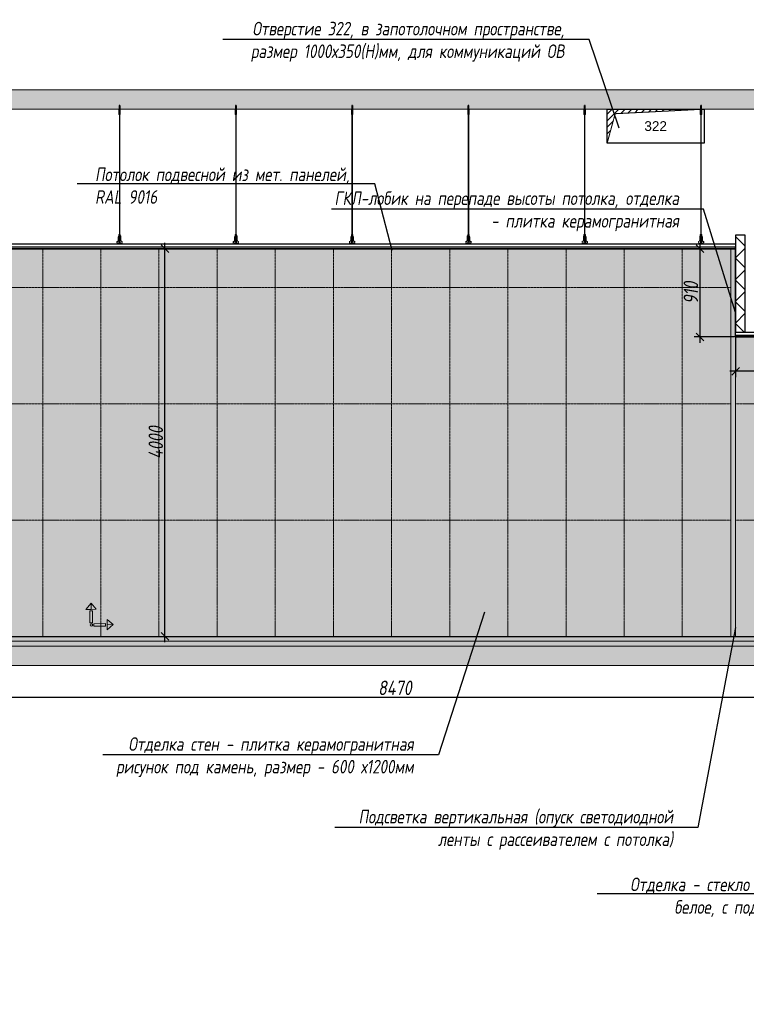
# Model space of a CAD drawing. Header units: millimetres. Extents: x -173851 to 481338, y -267897 to -21875.
# Tile 6 of 126: x -156612 to -149114, y -203582 to -193423. Entities that reach past the tile are written whole.
import ezdxf
from ezdxf import colors
from ezdxf.entities.mleader import LeaderData, LeaderLine
from ezdxf.math import Vec2, Vec3

# ---------------------------------------------------------------- set-up
doc = ezdxf.new("R2010")
doc.units = ezdxf.units.MM
doc.linetypes.add('( Hidden )', pattern=[0.375, 0.25, -0.125])
doc.linetypes.add('DASHDOT', pattern=[25.4, 12.7, -6.35, 0, -6.35])
doc.layers.get('Defpoints').update_dxf_attribs({"color": 31})
for name, color, linetype, lineweight in [('3_RC_Ceiling', 253, 'Continuous', 5), ('A-DETL-GENF', 7, 'Continuous', 5), ('dim_pot', 183, 'Continuous', 9), ('wall_new', 152, 'Continuous', 30)]:
    doc.layers.add(name, color=color, linetype=linetype, lineweight=lineweight)
for name, color, linetype, lineweight, true_color in [('dim_per', 7, 'Continuous', 9, 0x172e00), ('dim_razv', 7, 'DASHDOT', 9, 0x0d1b0d), ('light_pot', 7, 'Continuous', 15, 0xa8a800), ('pol', 7, 'Continuous', 15, 0x55666d)]:
    doc.layers.add(name, color=color, linetype=linetype, lineweight=lineweight, true_color=true_color)
doc.styles.add('fl_iso paper', font='isocpeur.ttf', dxfattribs={"width": 0.8, "oblique": 10})
doc.styles.get("Standard").update_dxf_attribs({"font": 'arial.ttf'})
doc.dimstyles.new('In tre 1_50', dxfattribs={"dimtxt": 150, "dimasz": 80, "dimexe": 60, "dimexo": 10, "dimgap": 20, "dimtad": 1, "dimdec": 0, "dimrnd": 5, "dimzin": 0, "dimdsep": 46, "dimtxsty": 'fl_iso paper', "dimblk": 'OBLIQUE', "dimcen": 0, "dimdle": 60, "dimadec": 0, "dimazin": 0, "dimtfac": 1, "dimtdec": 0, "dimtofl": 0, "dimtmove": 1, "dimatfit": 1, "dimfxl": 40, "dimtolj": 1, "dimtzin": 0, "dimarcsym": 1})

# ---------------------------------------------------------------- blocks, each defined once
blk = doc.blocks.new('*U511')
at = {"layer": '3_RC_Ceiling', "ltscale": 20}
for p, q in [((490275, -64182), (490275, -64242)), ((490280, -64177), (490280, -64196)), ((490285, -64182), (490285, -64242)), ((490272, -64235), (490278, -64235)), ((490272, -64263), (490278, -64263)), ((490285, -64220), (490275, -64220)), ((490285, -64242), (490275, -64242)), ((490278, -64222), (490278, -64242)), ((490278, -64270), (490278, -64229)), ((490278, -65492), (490278, -64276)), ((490282, -64222), (490282, -64242)), ((490282, -64270), (490282, -64229)), ((490282, -64235), (490287, -64235)), ((490282, -64263), (490287, -64263)), ((490282, -65492), (490282, -64276)), ((490272, -65524), (490278, -65524)), ((490278, -65511), (490278, -65483)), ((490278, -65559), (490278, -65519)), ((490282, -65511), (490282, -65483)), ((490282, -65559), (490282, -65519)), ((490282, -65524), (490287, -65524)), ((490272, -65553), (490278, -65553)), ((490286, -65569), (490274, -65569)), ((490274, -65587), (490274, -65598)), ((490274, -65598), (490274, -65604)), ((490276, -65575), (490276, -65571)), ((490278, -65571), (490277, -65571)), ((490277, -65575), (490277, -65571)), ((490278, -65575), (490277, -65575)), ((490278, -65575), (490277, -65575)), ((490278, -65583), (490278, -65566)), ((490282, -65553), (490287, -65553)), ((490282, -65583), (490282, -65566)), ((490283, -65571), (490282, -65571)), ((490282, -65575), (490282, -65571)), ((490283, -65575), (490282, -65575)), ((490282, -65575), (490282, -65575)), ((490283, -65575), (490283, -65571)), ((490286, -65587), (490286, -65598)), ((490286, -65598), (490286, -65604))]:
    blk.add_line(p, q, dxfattribs=at)
at = {"layer": '3_RC_Ceiling', "ltscale": 20, "elevation": -5}
blk.add_lwpolyline([(490272, -64224), (490272, -64275, 0.311691), (490287, -64275), (490287, -64224, 0.333333)], format="xyb", close=True, dxfattribs=at)
at = {"layer": '3_RC_Ceiling', "ltscale": 20}
for points in [[(490282, -64230, 0.15158), (490282, -64229, 0.106977), (490281, -64229, 0.07462), (490281, -64228, 0.061287), (490280, -64228, 0.061287), (490279, -64228, 0.07462), (490278, -64229, 0.106977), (490278, -64229, 0.15158), (490278, -64230, 0.156429), (490278, -64230, 0.106977)], [(490282, -64269, -0.15158), (490282, -64270, -0.106977), (490281, -64270, -0.07462), (490281, -64271, -0.061287), (490280, -64271, -0.061287), (490279, -64271, -0.07462), (490278, -64270, -0.106977), (490278, -64270, -0.15158), (490278, -64269, -0.156429), (490278, -64269, -0.106977)], [(490282, -64230, -0.164855), (490282, -64230, -0.106977)], [(490282, -64269, -0.164855), (490282, -64269, -0.15158)], [(490287, -65525, -0.160742), (490294, -65538), (490294, -65568, 0.196304), (490301, -65586, -0.186577), (490302, -65588, 0.403263), (490303, -65589), (490303, -65589, 0.315299), (490305, -65588), (490305, -65588, -0.253979), (490306, -65587, -0.113914), (490307, -65587, -0.349227), (490308, -65588), (490308, -65590, -0.065543), (490308, -65592), (490306, -65597, -0.339454), (490296, -65604), (490263, -65604, -0.339454), (490254, -65597), (490252, -65592, -0.065543), (490252, -65590), (490252, -65588, -0.349227), (490253, -65587, -0.113914), (490254, -65587, -0.253979), (490255, -65588), (490255, -65588, 0.315299), (490256, -65589), (490256, -65589, 0.403263), (490258, -65588, -0.186577), (490259, -65586, 0.196304), (490266, -65568), (490266, -65538, -0.160742), (490272, -65525)], [(490282, -65519, 0.15158), (490282, -65519, 0.106977), (490281, -65518, 0.07462), (490281, -65518, 0.061287), (490280, -65518, 0.061287), (490279, -65518, 0.07462), (490278, -65518, 0.106977), (490278, -65519, 0.15158), (490278, -65519, 0.156429), (490278, -65520, 0.106977)], [(490282, -65519, -0.164855), (490282, -65520, -0.106977)], [(490286, -65589), (490286, -65589, 0.414214), (490287, -65588), (490287, -65587, 0.414214), (490286, -65587), (490273, -65587, 0.414214), (490273, -65587), (490273, -65588, 0.414214), (490273, -65589), (490274, -65589)], [(490286, -65596), (490286, -65596, -0.414214), (490287, -65596), (490287, -65597, -0.414214), (490286, -65598), (490273, -65598, -0.414214), (490273, -65597), (490273, -65596, -0.414214), (490273, -65596), (490274, -65596)], [(490286, -65604), (490286, -65605, -0.414214), (490283, -65608), (490277, -65608, -0.414214), (490274, -65605), (490274, -65604)], [(490282, -65559, -0.15158), (490282, -65559, -0.106977), (490281, -65560, -0.07462), (490281, -65560, -0.061287), (490280, -65560, -0.061287), (490279, -65560, -0.07462), (490278, -65560, -0.106977), (490278, -65559, -0.15158), (490278, -65559, -0.156429), (490278, -65558, -0.106977)], [(490282, -65558, -0.164855), (490282, -65559, -0.15158)]]:
    blk.add_lwpolyline(points, format="xyb", dxfattribs=at)
blk.add_lwpolyline([(490272, -65513), (490272, -65564, 0.311691), (490287, -65564), (490287, -65513, 0.333333)], format="xyb", close=True, dxfattribs=at)
at = {"layer": '3_RC_Ceiling', "ltscale": 20, "const_width": 2.22}
blk.add_lwpolyline([(490308, -65585, -1), (490312, -65585), (490312, -65586, -0.267949), (490311, -65587, 0.57735), (490311, -65590, -0.267949), (490312, -65591), (490312, -65594, -0.267949), (490311, -65595, 0.57735), (490311, -65597, -0.267949), (490312, -65599), (490312, -65601, -0.267949), (490311, -65602, 0.57735), (490311, -65605, -0.267949), (490312, -65606), (490312, -65609, -0.414214), (490311, -65610), (490304, -65610, -0.247529), (490303, -65610, 0.247529), (490302, -65609), (490298, -65609, 0.247529), (490297, -65610, -0.247529), (490296, -65610), (490282, -65610, -0.267949), (490281, -65610, 0.57735), (490279, -65610, -0.267949), (490277, -65610), (490264, -65610, -0.247529), (490263, -65610, 0.247529), (490261, -65609), (490258, -65609, 0.247529), (490256, -65610, -0.247529), (490255, -65610), (490249, -65610, -0.414214), (490248, -65609), (490248, -65606, -0.267949), (490248, -65605, 0.57735), (490248, -65602, -0.267949), (490248, -65601), (490248, -65599, -0.267949), (490248, -65597, 0.57735), (490248, -65595, -0.267949), (490248, -65594), (490248, -65591, -0.267949), (490248, -65590, 0.57735), (490248, -65587, -0.267949), (490248, -65586), (490248, -65585, -1), (490252, -65585, -1)], format="xyb", dxfattribs=at)
at = {"layer": '3_RC_Ceiling', "ltscale": 20, "flags": 128}
blk.add_lwpolyline([(490286, -65587, -0.414214), (490286, -65586), (490287, -65586), (490287, -65573), (490286, -65573, -0.414214), (490286, -65573), (490286, -65568), (490274, -65568), (490274, -65573, -0.414214), (490274, -65573), (490273, -65573), (490273, -65586), (490274, -65586, -0.414214), (490274, -65587)], format="xyb", dxfattribs=at)
at = {"layer": '3_RC_Ceiling', "ltscale": 20}
for centre in [(490280, -64238), (490280, -64258), (490280, -65528), (490280, -65548)]:
    blk.add_circle(centre, 1.6, dxfattribs=at)
for centre, radius, start, end in [((490280, -64248), 2.8, 131.8117, 228.1912), ((490280, -64248), 2.8, 131.8117, 228.1912), ((490280, -64248), 2.8, 48.191, 131.8117), ((490280, -64248), 2.8, 228.1912, 311.8118), ((490280, -64248), 2.8, 311.8118, 48.191), ((490277, -65571), 0.5, 90.0014, 180.0014), ((490277, -65575), 0.5, 180.0014, 270.0014), ((490280, -65538), 2.8, 131.8117, 228.1912), ((490280, -65538), 2.8, 131.8117, 228.1912), ((490280, -65538), 2.8, 48.191, 131.8117), ((490280, -65538), 2.8, 228.1912, 311.8118), ((490279, -65582), 1.44, 219.6407, 243.4364), ((490280, -65581), 2.48, 243.4364, 258.3005), ((490278, -65583), 0.531, 180.0014, 219.6407), ((490280, -65580), 3.99, 258.3005, 270.0014), ((490280, -65580), 3.99, 270.0014, 281.7023), ((490280, -65581), 2.48, 281.7023, 296.5665), ((490281, -65582), 1.44, 296.5665, 320.3621), ((490280, -65538), 2.8, 311.8118, 48.191), ((490281, -65583), 0.531, 320.3621, 0.0014), ((490283, -65571), 0.5, 0.0014, 90.0014), ((490283, -65575), 0.5, 270.0014, 0.0014)]:
    blk.add_arc(centre, radius, start, end, dxfattribs=at)
blk = doc.blocks.new('*U1316')
at = {"layer": '3_RC_Ceiling'}
blk.add_blockref('*U511', (-490280, 65158, 3), dxfattribs=at)
blk = doc.blocks.new('*U1317')
at = {"color": 0, "linetype": 'ByBlock', "lineweight": -2, "transparency": 16777216}
for p in [(0, 0), (1200, 0), (2400, 0), (3600, 0), (4800, 0), (6000, 0), (7200, 0)]:
    blk.add_blockref('*U1316', p, dxfattribs=at)
blk = doc.blocks.new('_Oblique')
at = {"color": 0, "linetype": 'ByBlock', "lineweight": -2}
blk.add_line((-0.5, -0.5), (0.5, 0.5), dxfattribs=at)
blk = doc.blocks.new('*D1376')
at = {"layer": 'Defpoints', "color": 0, "linetype": 'ByBlock', "transparency": 16777216}
for p in [(-149591, -195786), (-149316, -195786), (-149225, -196696)]:
    blk.add_point(p, dxfattribs=at)
at = {"layer": 'dim_razv', "color": 0, "linetype": 'ByBlock', "lineweight": -2, "transparency": 16777216}
for p, q in [((-149591, -196756), (-149591, -195726)), ((-149326, -195786), (-149651, -195786)), ((-149235, -196696), (-149651, -196696))]:
    blk.add_line(p, q, dxfattribs=at)
at = {"layer": 'dim_razv', "color": 0, "linetype": 'ByBlock', "lineweight": -2, "transparency": 16777216, "xscale": 80, "yscale": 80, "zscale": 80}
for p, rotation in [((-149591, -195786), 90), ((-149591, -196696), 270)]:
    blk.add_blockref('_Oblique', p, dxfattribs=dict(at, rotation=rotation))
at = {"layer": 'dim_razv', "color": 0, "linetype": 'ByBlock', "transparency": 16777216, "insert": (-149686, -196241), "char_height": 150, "attachment_point": 5, "rotation": 90, "style": 'fl_iso paper'}
blk.add_mtext('\\A1;910', dxfattribs=at)
blk = doc.blocks.new('*D1345')
at = {"layer": 'Defpoints', "color": 0, "linetype": 'ByBlock', "transparency": 16777216}
for p in [(-156975, -200264), (-148505, -200264), (-148505, -200412)]:
    blk.add_point(p, dxfattribs=at)
at = {"layer": 'dim_razv', "color": 0, "linetype": 'ByBlock', "lineweight": -2, "transparency": 16777216}
for p, q in [((-156975, -200274), (-156975, -200472)), ((-148505, -200274), (-148505, -200472)), ((-157035, -200412), (-148445, -200412))]:
    blk.add_line(p, q, dxfattribs=at)
at = {"layer": 'dim_razv', "color": 0, "linetype": 'ByBlock', "lineweight": -2, "transparency": 16777216, "xscale": 80, "yscale": 80, "zscale": 80, "rotation": 180}
blk.add_blockref('_Oblique', (-156975, -200412), dxfattribs=at)
at = {"layer": 'dim_razv', "color": 0, "linetype": 'ByBlock', "lineweight": -2, "transparency": 16777216, "xscale": 80, "yscale": 80, "zscale": 80}
blk.add_blockref('_Oblique', (-148505, -200412), dxfattribs=at)
at = {"layer": 'dim_razv', "color": 0, "linetype": 'ByBlock', "transparency": 16777216, "insert": (-152740, -200317), "char_height": 150, "attachment_point": 5, "style": 'fl_iso paper'}
blk.add_mtext('\\A1;8470', dxfattribs=at)
blk = doc.blocks.new('*D1375')
at = {"layer": 'Defpoints', "color": 0, "linetype": 'ByBlock', "transparency": 16777216}
for p in [(-149225, -196696), (-148505, -196796), (-149225, -197051)]:
    blk.add_point(p, dxfattribs=at)
at = {"layer": 'dim_razv', "color": 0, "linetype": 'ByBlock', "lineweight": -2, "transparency": 16777216}
for p, q in [((-149225, -196706), (-149225, -197111)), ((-148505, -196806), (-148505, -197111)), ((-148445, -197051), (-149285, -197051))]:
    blk.add_line(p, q, dxfattribs=at)
at = {"layer": 'dim_razv', "color": 0, "linetype": 'ByBlock', "lineweight": -2, "transparency": 16777216, "xscale": 80, "yscale": 80, "zscale": 80, "rotation": 180}
blk.add_blockref('_Oblique', (-149225, -197051), dxfattribs=at)
at = {"layer": 'dim_razv', "color": 0, "linetype": 'ByBlock', "lineweight": -2, "transparency": 16777216, "xscale": 80, "yscale": 80, "zscale": 80}
blk.add_blockref('_Oblique', (-148505, -197051), dxfattribs=at)
at = {"layer": 'dim_razv', "color": 0, "linetype": 'ByBlock', "transparency": 16777216, "insert": (-148865, -196956), "char_height": 150, "attachment_point": 5, "style": 'fl_iso paper'}
blk.add_mtext('\\A1;720', dxfattribs=at)
blk = doc.blocks.new('*D1318')
at = {"layer": 'Defpoints', "color": 0, "linetype": 'ByBlock', "transparency": 16777216}
for p in [(-155340, -195786), (-155113, -195786), (-155465, -199786)]:
    blk.add_point(p, dxfattribs=at)
at = {"layer": 'dim_razv', "color": 0, "linetype": 'ByBlock', "lineweight": -2, "transparency": 16777216}
for p, q in [((-155113, -199846), (-155113, -195726)), ((-155330, -195786), (-155053, -195786)), ((-155455, -199786), (-155053, -199786))]:
    blk.add_line(p, q, dxfattribs=at)
at = {"layer": 'dim_razv', "color": 0, "linetype": 'ByBlock', "lineweight": -2, "transparency": 16777216, "xscale": 80, "yscale": 80, "zscale": 80}
for p, rotation in [((-155113, -195786), 90), ((-155113, -199786), 270)]:
    blk.add_blockref('_Oblique', p, dxfattribs=dict(at, rotation=rotation))
at = {"layer": 'dim_razv', "color": 0, "linetype": 'ByBlock', "transparency": 16777216, "insert": (-155208, -197786), "char_height": 150, "attachment_point": 5, "rotation": 90, "style": 'fl_iso paper'}
blk.add_mtext('\\A1;4000', dxfattribs=at)
blk = doc.blocks.new('*U1304')
at = {"layer": 'dim_razv', "color": 253, "ltscale": 0.3, "transparency": 33554687}
blk.add_lwpolyline([(0, -2000), (0, 2000)], dxfattribs=at)
blk = doc.blocks.new('*U1305')
at = {"layer": 'dim_pot', "color": 0, "linetype": 'ByBlock', "lineweight": -2, "transparency": 16777216}
for p in [(0, 0), (600, 0), (1200, 0), (1800, 0), (2400, 0), (3000, 0), (3600, 0), (4200, 0), (4800, 0), (5400, 0), (6000, 0), (6600, 0)]:
    blk.add_blockref('*U1304', p, dxfattribs=at)
blk = doc.blocks.new('1')
at = {"layer": 'pol', "linetype": 'ByBlock'}
h = blk.add_hatch(color=1, dxfattribs=at)
h.paths.add_polyline_path([(35776, 73135), (35803, 73135), (35803, 73259), (35776, 73259)])
h.paths.add_polyline_path([(35790, 73275), (35843, 73275), (35790, 73338)])
h.paths.add_polyline_path([(35790, 73275), (35736, 73275), (35790, 73338)])
edge = h.paths.add_edge_path()
edge.add_arc((35790, 73111), 13.4, 0, 360)
h = blk.add_hatch(color=1, dxfattribs=at)
h.paths.add_polyline_path([(35813, 73097), (35813, 73124), (35937, 73124), (35937, 73097)])
h.paths.add_polyline_path([(35952, 73111), (35952, 73164), (36016, 73111)])
h.paths.add_polyline_path([(35952, 73111), (35952, 73057), (36016, 73111)])
at = {"layer": 'pol', "color": 1, "linetype": 'ByBlock'}
for points in [[(35790, 73275), (35736, 73275), (35790, 73338), (35790, 73275)], [(35790, 73275), (35843, 73275), (35790, 73338), (35790, 73275)], [(35952, 73111), (35952, 73164), (36016, 73111), (35952, 73111)], [(35952, 73111), (35952, 73057), (36016, 73111), (35952, 73111)]]:
    blk.add_lwpolyline(points, dxfattribs=at)
for points in [[(35776, 73135), (35803, 73135), (35803, 73259), (35776, 73259)], [(35813, 73097), (35813, 73124), (35937, 73124), (35937, 73097)]]:
    blk.add_lwpolyline(points, close=True, dxfattribs=at)
blk.add_circle((35790, 73111), 13.4, dxfattribs=at)

msp = doc.modelspace()

# ---------------------------------------------------------------- hatches: boundary and pattern name
at = {"linetype": '( Hidden )', "lineweight": 13, "ltscale": 1000}
h = msp.add_hatch(dxfattribs=at)
h.set_pattern_fill('ANSI31', color=253, scale=15)
h.set_pattern_definition([(45, (-319172.456, 1690), (-33.6759605, 33.6759605), [])])
h.paths.add_polyline_path([(-150549.6, -194696.3), (-150549.6, -194346.3), (-149549.6, -194346.3), (-150467.3, -194393.3)])
at = {"layer": 'A-DETL-GENF'}
h = msp.add_hatch(dxfattribs=at)
h.set_pattern_fill('ANSI35', color=256, scale=20, style=0)
h.set_pattern_definition([(45, (-273001.36, -201985.72), (-89.80256, 89.80256), []), (45, (-272911.56, -201985.72), (-89.80256, 89.80256), [158.75, -31.75, 0, -31.75])])
h.paths.add_polyline_path([(-157027, -194346.3), (-66190.9, -194346.3), (-66190.9, -194146.3), (-157027, -194146.3)])
h = msp.add_hatch(dxfattribs=at)
h.set_pattern_fill('AR-CONC', color=256, style=0)
h.paths.add_polyline_path([(-146064.6, -199786.3), (-157189.2, -199786.3), (-157189.2, -199836.3), (-146064.6, -199836.3)])
h.paths.add_polyline_path([(-102245.9, -198946.3), (-144864.6, -198946.3), (-144864.6, -198996.3), (-102245.9, -198996.3)])
h = msp.add_hatch(dxfattribs=at)
h.set_pattern_fill('ANSI35', color=256, scale=10, style=0)
h.paths.add_polyline_path([(-146064.6, -199836.3), (-157189.2, -199836.3), (-157189.2, -199886.3), (-146064.6, -199886.3)])
h.paths.add_polyline_path([(-102245.9, -198996.3), (-144864.6, -198996.3), (-144864.6, -199046.3), (-102245.9, -199046.3)])
h = msp.add_hatch(dxfattribs=at)
h.set_pattern_fill('ANSI35', color=256, scale=20, style=0)
h.paths.add_polyline_path([(-146064.6, -199886.3), (-157189.2, -199886.3), (-157189.2, -200086.3), (-146064.6, -200086.3)])
h.paths.add_polyline_path([(-102245.9, -199046.3), (-144864.6, -199046.3), (-144864.6, -199086.3), (-145164.6, -199086.3), (-145164.6, -199226.3), (-145464.6, -199226.3), (-145464.6, -199366.3), (-145764.6, -199366.3), (-145764.6, -199506.3), (-146064.6, -199506.3), (-146064.6, -199886.3), (-145850.4, -199786.3), (-144693.2, -199246.3), (-102245.9, -199246.3), (-102245.9, -200099), (-101975.9, -200086.3), (-101975.9, -199086.3), (-102245.9, -199086.3)])
at = {"layer": 'dim_razv', "true_color": 0xffffff, "transparency": 33554687}
h = msp.add_hatch(dxfattribs=at)
h.set_pattern_fill('AR-SAND', scale=3, angle=315)
h.set_pattern_definition([(352.5, (120932.77, 10341.21), (100.426047, 107.214405), [0, -115.824, 0, -129.54, 0, -123.825]), (322.5, (120932.77, 10341.21), (247.41986, 56.70328), [0, -62.484, 0, -104.394, 0, -40.005]), (282.5, (120866.5, 10407.49), (168.099694, -167.48995), [0, -38.1, 0, -137.16, 0, -179.07]), (272.5, (120866.5, 10407.49), (209.26523, -114.68433), [0, -19.05, 0, -89.916, 0, -102.87])])
h.paths.add_polyline_path([(-103370.9, -196666.3), (-104780.9, -196666.3), (-104780.9, -198946.3), (-103370.9, -198946.3)], flags=16)
h.paths.add_polyline_path([(-104875.9, -198946.3), (-102325.9, -198946.3), (-102325.9, -196246.3), (-104875.9, -196246.3)])
h.paths.add_polyline_path([(-105245.9, -198946.3), (-104875.9, -198946.3), (-104875.9, -196246.3), (-105245.9, -196246.3)])
h.paths.add_polyline_path([(-108275.9, -198946.3), (-105245.9, -198946.3), (-105245.9, -196246.3), (-108275.9, -196246.3)])
h.paths.add_polyline_path([(-117509.6, -196666.3), (-116099.6, -196666.3), (-116099.6, -198946.3), (-117509.6, -198946.3)], flags=16)
h.paths.add_polyline_path([(-108645.9, -196246.3), (-108275.9, -196246.3), (-108275.9, -198946.3), (-108645.9, -198946.3)])
h.paths.add_polyline_path([(-115914.6, -198946.3), (-113815.9, -198946.3), (-113815.9, -196246.3), (-115914.6, -196246.3)])
h.paths.add_polyline_path([(-117914.6, -198946.3), (-115914.6, -198946.3), (-115914.6, -196246.3), (-117914.6, -196246.3)])
h.paths.add_polyline_path([(-125744.6, -196666.3), (-123784.6, -196666.3), (-123784.6, -198946.3), (-125744.6, -198946.3)], flags=16)
h.paths.add_polyline_path([(-122489.6, -196246.3), (-127534.6, -196246.3), (-127534.6, -198946.3), (-122489.6, -198946.3)])
h.paths.add_polyline_path([(-127884.6, -198946.3), (-127534.6, -198946.3), (-127534.6, -196246.3), (-127884.6, -196246.3)])
h.paths.add_polyline_path([(-128964.6, -196246.3), (-127884.6, -196246.3), (-127884.6, -198946.3), (-128964.6, -198946.3)])
h.paths.add_polyline_path([(-133994.6, -196666.3), (-132584.6, -196666.3), (-132584.6, -198946.3), (-133994.6, -198946.3)], flags=16)
h.paths.add_polyline_path([(-132464.6, -198946.3), (-128964.6, -198946.3), (-128964.6, -196246.3), (-132464.6, -196246.3)])
h.paths.add_polyline_path([(-134013.3, -196246.3), (-132464.6, -196246.3), (-132464.6, -198946.3), (-134013.3, -198946.3)])
h.paths.add_polyline_path([(-135434.6, -196666.3), (-136844.6, -196666.3), (-136844.6, -198946.3), (-135434.6, -198946.3)], flags=16)
h.paths.add_polyline_path([(-137164.6, -198946.3), (-134013.3, -198946.3), (-134013.3, -196246.3), (-137164.6, -196246.3)])
h.paths.add_polyline_path([(-138964.6, -196246.3), (-137164.6, -196246.3), (-137164.6, -198946.3), (-138964.6, -198946.3)])
h.paths.add_polyline_path([(-139414.6, -198946.3), (-138964.6, -198946.3), (-138964.6, -196246.3), (-139414.6, -196246.3)])
h.paths.add_polyline_path([(-141214.6, -198946.3), (-140864.6, -198946.3), (-140864.6, -196246.3), (-141214.6, -196246.3)])
h.paths.add_polyline_path([(-142614.6, -196246.3), (-141214.6, -196246.3), (-141214.6, -198946.3), (-142614.6, -198946.3)])
h.paths.add_polyline_path([(-144134.6, -198946.3), (-142614.6, -198946.3), (-142614.6, -196246.3), (-144134.6, -196246.3)])
h.paths.add_polyline_path([(-144784.6, -198946.3), (-144134.6, -198946.3), (-144134.6, -196246.3), (-144784.6, -196246.3)])
h.paths.add_polyline_path([(-156974.6, -199786.3), (-148504.6, -199786.3), (-148504.6, -196696.3), (-149224.6, -196696.3), (-149224.6, -195786.3), (-156974.6, -195786.3)])
h.paths.add_polyline_path([(-91975.9, -199786.3), (-91275.9, -199786.3), (-91275.9, -196696.3), (-91975.9, -196696.3)])
h.paths.add_polyline_path([(-96475.9, -199786.3), (-91975.9, -199786.3), (-91975.9, -196696.3), (-96475.9, -196696.3)])
h.paths.add_polyline_path([(-95105.9, -197506.3), (-96155.9, -197506.3), (-96155.9, -199786.3), (-95105.9, -199786.3)], flags=16)
h.paths.add_polyline_path([(-93425.9, -197506.3), (-92375.9, -197506.3), (-92375.9, -199786.3), (-93425.9, -199786.3)], flags=16)
h.paths.add_polyline_path([(-91275.9, -196696.3), (-90275.9, -196696.3), (-90275.9, -199786.3), (-91275.9, -199786.3)])
h.paths.add_polyline_path([(-75636.7, -196186.3), (-71186.7, -196186.3), (-71186.7, -199786.3), (-75636.7, -199786.3)], flags=17)
edge = h.paths.add_edge_path()
edge.add_line((-71186.7, -196186.3), (-75636.7, -196186.3))
edge.add_line((-75636.7, -196186.3), (-75636.7, -199786.3))
edge.add_line((-75636.7, -199786.3), (-75756.7, -199786.3))
edge.add_line((-75756.7, -199786.3), (-75756.7, -196386.3))
edge.add_arc((-75156.7, -196386.3), 600, 90, 180, ccw=False)
edge.add_line((-75156.7, -195786.3), (-71136.7, -195786.3))
edge.add_line((-71136.7, -195786.3), (-71136.7, -199786.3))
edge.add_line((-71136.7, -199786.3), (-71186.7, -199786.3))
edge.add_line((-71186.7, -199786.3), (-71186.7, -196186.3))
h.paths.add_polyline_path([(-69136.7, -195786.3), (-68136.7, -195786.3), (-68136.7, -199786.3), (-69136.7, -199786.3)])
h.paths.add_polyline_path([(-70136.7, -199786.3), (-69136.7, -199786.3), (-69136.7, -195786.3), (-70136.7, -195786.3)])
h.paths.add_polyline_path([(-71136.7, -195786.3), (-70136.7, -195786.3), (-70136.7, -199786.3), (-71136.7, -199786.3)])
h.paths.add_polyline_path([(-68136.7, -196186.3), (-68136.7, -195786.3), (-66336.7, -195786.3), (-66336.7, -199786.3), (-66686.7, -199786.3), (-66686.7, -196186.3)])
h.paths.add_polyline_path([(-102325.9, -198946.3), (-102245.9, -198946.3), (-102245.9, -199086.3), (-101975.9, -199086.3), (-101975.9, -196696.3), (-102325.9, -196696.3)])
h.paths.add_polyline_path([(-140864.6, -196246.3), (-139414.6, -196246.3), (-139414.6, -198946.3), (-140864.6, -198946.3)])
h.paths.add_polyline_path([(-140699.6, -197566.3), (-139949.6, -197566.3), (-139949.6, -198916.3), (-140699.6, -198916.3)])
at = {"layer": 'light_pot', "linetype": 'ByBlock', "true_color": 0xfdffd1}
h = msp.add_hatch(color=7, dxfattribs=at)
h.dxf.hatch_style = 1
h.paths.add_polyline_path([(-149224.6, -199786.3), (-149274.6, -199786.3), (-149274.6, -195786.3), (-149224.6, -195786.3)])
at = {"layer": 'wall_new', "linetype": 'ByBlock', "lineweight": 5}
h = msp.add_hatch(dxfattribs=at)
h.set_pattern_fill('ANSI37', color=256, scale=50)
h.set_pattern_definition([(45, (3773.7, -7e-05), (-112.2532, 112.2532), []), (135, (3773.7, -7e-05), (-112.2532, -112.2532), [])])
h.paths.add_polyline_path([(-149224.6, -196646.3), (-149124.6, -196646.3), (-149124.6, -195646.3), (-149224.6, -195646.3)])
h.paths.add_polyline_path([(-144784.6, -196696.3), (-145134.6, -196696.3), (-145134.6, -196146.3), (-144784.6, -196146.3)])
h.paths.add_polyline_path([(-101975.9, -196696.3), (-102325.9, -196696.3), (-102325.9, -196146.3), (-101975.9, -196146.3)])
h.paths.add_polyline_path([(-86005.9, -196696.3), (-85905.9, -196696.3), (-85905.9, -195646.3), (-86005.9, -195646.3)])

# ---------------------------------------------------------------- linework, layer by layer
at = {"lineweight": 13}
for points in [[(-157027, -194346.3), (-66190.9, -194346.3), (-66190.9, -194146.3), (-157027, -194146.3)], [(-146064.6, -199786.3), (-157189.2, -199786.3), (-157189.2, -199836.3), (-146064.6, -199836.3)], [(-146064.6, -199836.3), (-157189.2, -199836.3), (-157189.2, -199886.3), (-146064.6, -199886.3)], [(-146064.6, -199886.3), (-157189.2, -199886.3), (-157189.2, -200086.3), (-146064.6, -200086.3)]]:
    msp.add_lwpolyline(points, close=True, dxfattribs=at)
at = {"linetype": 'ByBlock'}
for points in [[(-149549.6, -194696.3), (-150549.6, -194696.3), (-150549.6, -194346.3), (-149549.6, -194346.3)], [(-149224.6, -196646.3), (-149124.6, -196646.3), (-149124.6, -195646.3), (-149224.6, -195646.3)], [(-156974.6, -195736.3), (-149224.6, -195736.3), (-149224.6, -195771.3), (-156974.6, -195771.3)], [(-149224.6, -195771.3), (-156974.6, -195771.3), (-156974.6, -195786.3), (-149224.6, -195786.3)], [(-156974.6, -199786.3), (-148504.6, -199786.3), (-148504.6, -196696.3), (-149224.6, -196696.3), (-149224.6, -195786.3), (-156974.6, -195786.3)], [(-149224.6, -196646.3), (-145134.6, -196646.3), (-145134.6, -196681.3), (-149224.6, -196681.3)], [(-145134.6, -196681.3), (-149224.6, -196681.3), (-149224.6, -196696.3), (-145134.6, -196696.3)]]:
    msp.add_lwpolyline(points, close=True, dxfattribs=at)
at = {"color": 253, "linetype": '( Hidden )', "lineweight": 13, "ltscale": 15}
msp.add_lwpolyline([(-150549.6, -194696.3), (-150549.6, -194346.3), (-149549.6, -194346.3), (-150467.3, -194393.3)], close=True, dxfattribs=at)
at = {"layer": 'dim_razv', "color": 253, "ltscale": 0.3, "transparency": 33554687}
for points in [[(-156974.6, -196186.3), (-149274.6, -196186.3)], [(-156974.6, -197386.3), (-149274.6, -197386.3)], [(-149224.6, -197386.3), (-148504.6, -197386.3)], [(-156974.6, -198586.3), (-149274.6, -198586.3)], [(-149224.6, -198586.3), (-148504.6, -198586.3)]]:
    msp.add_lwpolyline(points, dxfattribs=at)
at = {"layer": 'light_pot', "color": 160, "linetype": 'ByBlock', "true_color": 0x003efa}
msp.add_lwpolyline([(-149224.6, -199786.3), (-149274.6, -199786.3), (-149274.6, -195786.3), (-149224.6, -195786.3)], close=True, dxfattribs=at)

# ---------------------------------------------------------------- block references
at = {"linetype": 'ByBlock'}
msp.add_blockref('*U1317', (-156781.1, -195283.9, -2.5), dxfattribs=at)
at = {"linetype": 'ByBlock', "xscale": -0.9938708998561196, "yscale": 0.9938708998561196, "zscale": 0.9938708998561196, "rotation": 270.9072731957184}
msp.add_blockref('1', (-227962.9, -236384.8), dxfattribs=at)
at = {"layer": 'dim_pot', "linetype": 'ByBlock'}
msp.add_blockref('*U1305', (-156374.6, -197786.3), dxfattribs=at)

# ---------------------------------------------------------------- texts
at = {"layer": 'Defpoints', "lineweight": 13, "insert": (-150049.6, -194521.3), "char_height": 100, "attachment_point": 5}
msp.add_mtext_dynamic_manual_height_columns('322', width=219.763, gutter_width=12.5, heights=[0], dxfattribs=at)

# ---------------------------------------------------------------- dimensions: what is measured, and where the dimension line sits
at = {"layer": 'dim_razv', "linetype": 'ByBlock'}
for base, p1, p2, picture, middle in [((-155113.4, -195786.3), (-155464.7, -199786.3), (-155339.5, -195786.3), '*D1318', (-155208.4, -197786.3)), ((-149590.6, -195786.3), (-149224.6, -196696.3), (-149315.6, -195786.3), '*D1376', (-149685.6, -196241.3))]:
    dim = msp.add_linear_dim(base=base, p1=p1, p2=p2, angle=90, dimstyle='In tre 1_50', dxfattribs=at)
    dim.commit()
    dim.dimension.update_dxf_attribs({"geometry": picture, "text_midpoint": middle})
for base, p1, p2, picture, middle in [((-149224.6, -197050.8), (-148504.6, -196795.6), (-149224.6, -196696.3), '*D1375', (-148864.6, -196955.8)), ((-148504.6, -200411.9), (-156974.6, -200263.7), (-148504.6, -200263.7), '*D1345', (-152739.6, -200316.9))]:
    dim = msp.add_linear_dim(base=base, p1=p1, p2=p2, dimstyle='In tre 1_50', dxfattribs=at)
    dim.commit()
    dim.dimension.update_dxf_attribs({"geometry": picture, "text_midpoint": middle})

# ---------------------------------------------------------------- leaders
at = {"layer": 'dim_per', "linetype": 'ByBlock'}
ml = msp.add_multileader_mtext('Standard', dxfattribs=at)
ml.set_content('Отверстие 242, в запотолочном пространстве,\\Pразмер 250х250(Н)мм, для коммуникаций ВК', color=256, style='fl_iso paper')
ml.set_leader_properties()
ml.build(insert=Vec2(0, 0))
ml.multileader.update_dxf_attribs({"text_left_attachment_type": 6, "text_right_attachment_type": 6, "dogleg_length": 252.8})
ctx = ml.context
ctx.base_point, ctx.char_height, ctx.plane_origin = Vec3(-148220.4, -193607.6), 140, Vec3(-145157.2, -191334.5)
ctx.left_attachment, ctx.right_attachment, ctx.text_align_type = 6, 6, 2
notes = []
notes.append((ctx, [(0, (1, 1, 0), (-148473.1, -193607.6), (1, 0), 252.8, [(0, [(-148784.6, -194816.3)], 0, [])])]))
ctx.mtext.insert, ctx.mtext.width, ctx.mtext.alignment, ctx.mtext.flow_direction = Vec3(-144787.4, -193425.6), 4748.119, 3, 5
ml = msp.add_multileader_mtext('Standard', dxfattribs=at)
ml.set_content('Отверстие 322, в запотолочном пространстве,\\Pразмер 1000х350(Н)мм, для коммуникаций ОВ', color=256, style='fl_iso paper')
ml.set_leader_properties()
ml.build(insert=Vec2(0, 0))
ml.multileader.update_dxf_attribs({"text_left_attachment_type": 6, "text_right_attachment_type": 6, "dogleg_length": 252.8})
ctx = ml.context
ctx.base_point, ctx.char_height, ctx.plane_origin = Vec3(-154412.7, -193627.2), 140, Vec3(-151687.5, -191334.5)
ctx.left_attachment, ctx.right_attachment, ctx.text_align_type = 6, 6, 2
notes.append((ctx, [(1, (1, 1, 0), (-150736.2, -193627.2), (-1, 0), 252.8, [(0, [(-150423.4, -194546.3)], 0, [])])]))
ctx.mtext.insert, ctx.mtext.width, ctx.mtext.alignment, ctx.mtext.flow_direction = Vec3(-150991, -193445.2), 4748.119, 3, 5
ml = msp.add_multileader_mtext('Standard', dxfattribs=at)
ml.set_content('Потолок подвесной из мет. панелей, \\PRAL 9016', color=256, style='fl_iso paper')
ml.set_leader_properties()
ml.build(insert=Vec2(0, 0))
ml.multileader.update_dxf_attribs({"text_left_attachment_type": 6, "text_right_attachment_type": 6, "dogleg_length": 252.8})
ctx = ml.context
ctx.base_point, ctx.char_height, ctx.plane_origin = Vec3(-155836.5, -195116.8), 140, Vec3(-152600.4, -192909.1)
ctx.left_attachment, ctx.right_attachment = 6, 6
notes.append((ctx, [(1, (1, 1, 0), (-152948.2, -195116.8), (-1, 0), 252.8, [(0, [(-152768.8, -195807.9)], 0, [])])]))
ctx.mtext.insert, ctx.mtext.flow_direction = Vec3(-155834.5, -194948.8), 5
ml = msp.add_multileader_mtext('Standard', dxfattribs=at)
ml.set_content('ГКЛ-лобик на перепаде высоты потолка, отделка - плитка керамогранитная ', color=256, style='fl_iso paper')
ml.set_leader_properties()
ml.build(insert=Vec2(0, 0))
ml.multileader.update_dxf_attribs({"text_left_attachment_type": 6, "text_right_attachment_type": 6, "dogleg_length": 252.8})
ctx = ml.context
ctx.base_point, ctx.char_height, ctx.plane_origin = Vec3(-152771.7, -195376.7, 0), 140, Vec3(-143654.4, -193498.1, 0)
ctx.left_attachment, ctx.right_attachment, ctx.text_align_type = 6, 6, 2
notes.append((ctx, [(1, (1, 1, 0), (-149554.2, -195376.7, 0), (-1, 0), 252.8, [(0, [(-149224, -196447.8, 0)], 0, [])])]))
ctx.mtext.insert, ctx.mtext.width, ctx.mtext.alignment, ctx.mtext.flow_direction = Vec3(-149809, -195194.7, 0), 3549.865, 3, 5
ml = msp.add_multileader_mtext('Standard', dxfattribs=at)
ml.set_content('Отделка - стекло матовое белое, с подсветкой', color=256, style='fl_iso paper')
ml.set_leader_properties()
ml.build(insert=Vec2(0, 0))
ml.multileader.update_dxf_attribs({"text_left_attachment_type": 6, "text_right_attachment_type": 6, "dogleg_length": 252.8})
ctx = ml.context
ctx.base_point, ctx.char_height, ctx.plane_origin = Vec3(-150442, -202442.7), 140, Vec3(-146534.3, -199558.8)
ctx.left_attachment, ctx.right_attachment, ctx.text_align_type = 6, 6, 2
notes.append((ctx, [(1, (1, 1, 0), (-148207, -202442.7), (-1, 0), 252.8, [(0, [(-148221.1, -199409)], 0, [])])]))
ctx.mtext.insert, ctx.mtext.width, ctx.mtext.alignment, ctx.mtext.flow_direction = Vec3(-148461.8, -202274.7), 2170.478, 3, 5
ml = msp.add_multileader_mtext('Standard', dxfattribs=at)
ml.set_content('Отделка стен - плитка керамогранитная\\Pрисунок под камень, размер - 600 х1200мм', color=256, style='fl_iso paper')
ml.set_leader_properties()
ml.build(insert=Vec2(0, 0))
ml.multileader.update_dxf_attribs({"text_left_attachment_type": 6, "text_right_attachment_type": 6, "dogleg_length": 252.8})
ctx = ml.context
ctx.base_point, ctx.char_height, ctx.plane_origin = Vec3(-155719.8, -201008.5), 140, Vec3(-155538, -198821.2)
ctx.left_attachment, ctx.right_attachment, ctx.text_align_type = 6, 6, 2
notes.append((ctx, [(1, (1, 1, 0), (-152292, -201008.5), (-1, 0), 252.8, [(0, [(-151814.3, -199532.2)], 0, [])])]))
ctx.mtext.insert, ctx.mtext.alignment, ctx.mtext.flow_direction = Vec3(-152546.8, -200826.5), 3, 5
ml = msp.add_multileader_mtext('Standard', dxfattribs=at)
ml.set_content('Подсветка вертикальная (опуск светодиодной ленты с рассеивателем с потолка)', color=256, style='fl_iso paper')
ml.set_leader_properties()
ml.build(insert=Vec2(0, 0))
ml.multileader.update_dxf_attribs({"text_left_attachment_type": 6, "text_right_attachment_type": 6, "dogleg_length": 252.8})
ctx = ml.context
ctx.base_point, ctx.char_height, ctx.plane_origin = Vec3(-153229.5, -201757.6), 140, Vec3(-144994.5, -200946)
ctx.left_attachment, ctx.right_attachment, ctx.text_align_type = 6, 6, 2
notes.append((ctx, [(1, (1, 1, 0), (-149614.6, -201757.6), (-1, 0), 252.8, [(0, [(-149224.6, -199689.8)], 0, [])])]))
ctx.mtext.insert, ctx.mtext.width, ctx.mtext.alignment, ctx.mtext.flow_direction = Vec3(-149869.4, -201575.6), 3457.534, 3, 5
for ctx, leaders in notes:
    for number, flags, end, landing, length, lines in leaders:
        leader = LeaderData()
        leader.index, (leader.has_last_leader_line, leader.has_dogleg_vector, leader.attachment_direction) = number, flags
        leader.last_leader_point, leader.dogleg_vector, leader.dogleg_length = Vec3(end), Vec3(landing), length
        for number, points, colour, breaks in lines:
            line = LeaderLine()
            line.index, line.vertices, line.color, line.breaks = number, Vec3.list(points), colors.encode_raw_color(colour), breaks
            leader.lines.append(line)
        ctx.leaders.append(leader)

doc.saveas('drawing.dxf')
